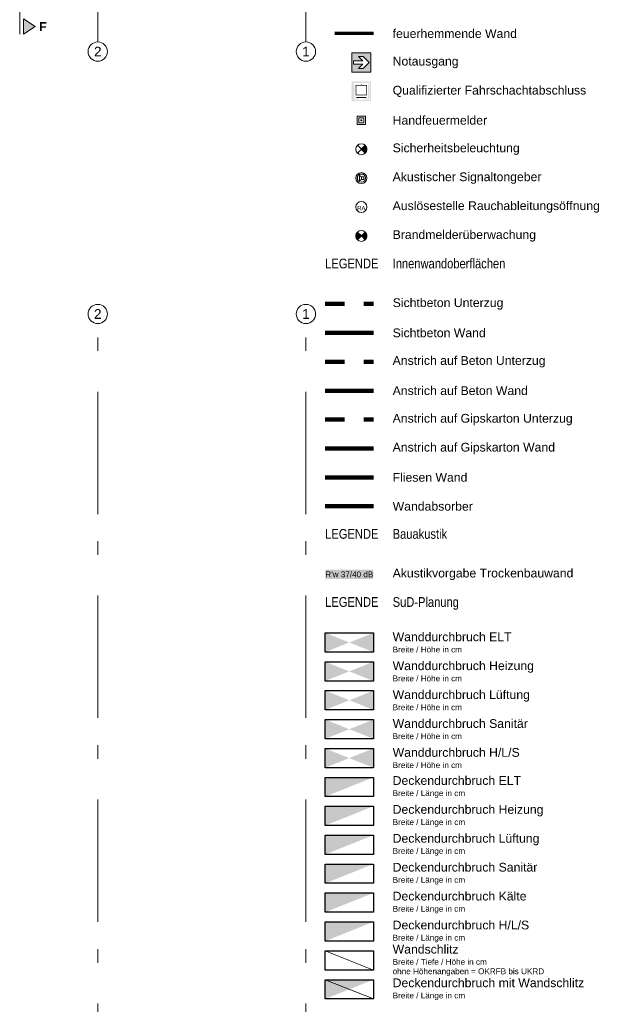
# Model space of a CAD drawing. Header units: metres. Extents: x -167 to 152, y -127 to 99.
# Tile 5 of 225: x -7 to 8, y -51 to -26. Entities that reach past the tile are written whole.
import ezdxf

# ---------------------------------------------------------------- set-up
doc = ezdxf.new("R2010")
doc.units = ezdxf.units.M
for name, pattern in [('Achsen 01', [5.2915312, 3.175, -1.0580624, 0.3527044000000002, -0.7057644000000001]), ('gestrichelt - 01', [1.9999999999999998, 0.9999999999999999, -0.9999999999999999]), ('gestrichelt - 05', [0.9999999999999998, 0.4999999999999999, -0.4999999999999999])]:
    doc.linetypes.add(name, pattern=pattern)
for name, color, linetype, lineweight in [('_GRU (2D)', 7, 'Continuous', 9), ('_Legende (2D)', 7, 'Continuous', 9), ('AV1-Akustikvorgaben-Trennwände', 7, 'Continuous', 5), ('AV1-Brandschutzkonzept-Brandschutzkonzept', 7, 'Continuous', 5), ('AV1-Schnitt Achsen', 7, 'Achsen 01', 18), ('Keine', 7, 'Continuous', 9)]:
    doc.layers.add(name, color=color, linetype=linetype, lineweight=lineweight)
for name, color, linetype, lineweight, true_color in [('AV1-Achsen', 1, 'Achsen 01', 18, 0xff0000), ('AV1-Innenwandoberflächen-Akustikabsorber', 7, 'Continuous', 100, 0xc500dd), ('AV1-Innenwandoberflächen-Anstrich auf GK', 3, 'Continuous', 100, 0x00ff00), ('AV1-Innenwandoberflächen-Anstrich auf GK UZ', 3, 'gestrichelt - 05', 100, 0x00ff00), ('AV1-Innenwandoberflächen-Anstrich auf Putz', 7, 'Continuous', 100, 0x008011), ('AV1-Innenwandoberflächen-Anstrich auf Putz UZ', 7, 'gestrichelt - 05', 100, 0x008011), ('AV1-Innenwandoberflächen-Fliesen', 7, 'Continuous', 100, 0x02abea), ('AV1-Innenwandoberflächen-Sichtbeton', 1, 'Continuous', 100, 0xff0000), ('AV1-Innenwandoberflächen-Sichtbeton UZ', 1, 'gestrichelt - 05', 100, 0xff0000)]:
    doc.layers.add(name, color=color, linetype=linetype, lineweight=lineweight, true_color=true_color)
doc.styles.add('Arial', font='arial.ttf')
doc.styles.add('Arial (bold)', font='arialbd.ttf')
doc.styles.add('Arial Narrow', font='ARIALN.TTF')

# ---------------------------------------------------------------- blocks, each defined once
blk = doc.blocks.new('Group-811')
at = {"color": 255, "linetype": 'Continuous', "transparency": 33554687}
blk.add_wipeout([(1.1877588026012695, -26.783193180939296), (1.687971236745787, -26.783193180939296), (1.687971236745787, -27.28340561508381), (1.1877588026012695, -27.28340561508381)], dxfattribs=at).dxf.layer = 'Keine'
at = {"layer": 'Keine', "color": 7, "linetype": 'Continuous', "transparency": 33554687, "flags": 128}
blk.add_lwpolyline([(1.18775880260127, -26.78319318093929), (1.687971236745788, -26.78319318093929), (1.687971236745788, -27.28340561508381), (1.18775880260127, -27.28340561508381)], close=True, dxfattribs=at)
at = {"layer": 'Keine', "color": 106, "linetype": 'Continuous', "true_color": 0x008011, "transparency": 33554687}
blk.add_solid([(1.200264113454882, -27.27090030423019), (1.675465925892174, -27.27090030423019), (1.200264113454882, -26.79569849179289), (1.675465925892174, -26.79569849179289)], dxfattribs=at)
at = {"color": 255, "linetype": 'Continuous', "transparency": 33554687}
blk.add_wipeout([(1.4723796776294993, -27.077318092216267), (1.3618327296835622, -27.187865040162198), (1.488886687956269, -27.187865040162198), (1.6434523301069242, -27.033299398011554), (1.488886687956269, -26.878733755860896), (1.3618327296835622, -26.878733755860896), (1.4723796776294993, -26.989280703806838), (1.232277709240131, -26.989280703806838), (1.232277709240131, -27.077318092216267)], dxfattribs=at).dxf.layer = 'Keine'
at = {"layer": 'Keine', "color": 255, "linetype": 'Continuous', "transparency": 33554687, "flags": 128}
blk.add_lwpolyline([(1.4723796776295, -27.07731809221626), (1.361832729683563, -27.18786504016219), (1.488886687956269, -27.18786504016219), (1.643452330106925, -27.03329939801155), (1.488886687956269, -26.87873375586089), (1.361832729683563, -26.87873375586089), (1.4723796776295, -26.98928070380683), (1.232277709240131, -26.98928070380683), (1.232277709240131, -27.07731809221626)], close=True, dxfattribs=at)
blk = doc.blocks.new('Group-812')
at = {"color": 255, "linetype": 'Continuous', "lineweight": 5, "transparency": 33554687}
blk.add_wipeout([(1.1877588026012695, -27.533193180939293), (1.687971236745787, -27.533193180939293), (1.687971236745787, -28.033405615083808), (1.1877588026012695, -28.033405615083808)], dxfattribs=at).dxf.layer = 'AV1-Brandschutzkonzept-Brandschutzkonzept'
at = {"layer": 'AV1-Brandschutzkonzept-Brandschutzkonzept', "linetype": 'Continuous', "lineweight": 0, "transparency": 33554687}
h = blk.add_hatch(color=25, dxfattribs=at)
h.paths.add_polyline_path([(1.18775880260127, -27.53319318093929), (1.687971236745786, -27.53319318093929), (1.687971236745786, -28.03340561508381), (1.18775880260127, -28.03340561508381)])
h.paths.add_polyline_path([(1.208759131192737, -27.55419350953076), (1.208759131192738, -28.01240528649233), (1.666970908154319, -28.01240528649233), (1.666970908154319, -27.55419350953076)])
for points in [[(1.258535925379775, -27.96886626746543), (1.374943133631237, -27.96886626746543), (1.374943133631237, -27.99038036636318), (1.229257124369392, -27.99038036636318), (1.229257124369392, -27.59953296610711), (1.258535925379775, -27.59953296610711)], [(1.617194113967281, -27.96886626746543), (1.500786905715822, -27.96886626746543), (1.500786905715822, -27.99038036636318), (1.646472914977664, -27.99038036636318), (1.646472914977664, -27.59953296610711), (1.617194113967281, -27.59953296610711)]]:
    blk.add_hatch(color=250, dxfattribs=at).paths.add_polyline_path(points)
h = blk.add_hatch(color=250, dxfattribs=at)
h.paths.add_polyline_path([(1.429861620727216, -27.59953296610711), (1.44586841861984, -27.59953296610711), (1.44586841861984, -27.61588176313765), (1.584669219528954, -27.61588176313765), (1.584669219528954, -27.88227860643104), (1.291060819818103, -27.88227860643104), (1.291060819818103, -27.61588176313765), (1.429861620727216, -27.61588176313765)])
h.paths.add_polyline_path([(1.563708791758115, -27.8659298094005), (1.563708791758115, -27.63223056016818), (1.312021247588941, -27.63223056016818), (1.312021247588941, -27.8659298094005)])
at = {"layer": 'AV1-Brandschutzkonzept-Brandschutzkonzept', "color": 250, "linetype": 'Continuous', "transparency": 33554687}
blk.add_solid([(1.312021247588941, -27.95746300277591), (1.563708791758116, -27.95746300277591), (1.312021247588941, -27.92734010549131), (1.563708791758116, -27.92734010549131)], dxfattribs=at)
blk = doc.blocks.new('Group-813')
at = {"color": 255}
blk.add_wipeout([(1.330676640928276, -28.640487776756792), (1.5450533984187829, -28.640487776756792), (1.5450533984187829, -28.426111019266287), (1.330676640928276, -28.426111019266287)], dxfattribs=at).dxf.layer = 'AV1-Brandschutzkonzept-Brandschutzkonzept'
at = {"layer": 'AV1-Brandschutzkonzept-Brandschutzkonzept', "color": 1, "true_color": 0xff0000, "flags": 128}
blk.add_lwpolyline([(1.330676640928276, -28.6404877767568), (1.545053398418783, -28.6404877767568), (1.545053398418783, -28.4261110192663), (1.330676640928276, -28.4261110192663)], close=True, dxfattribs=at)
at = {"color": 255}
blk.add_wipeout([(1.370872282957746, -28.600292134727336), (1.5048577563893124, -28.600292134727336), (1.5048577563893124, -28.46630666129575), (1.370872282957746, -28.46630666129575)], dxfattribs=at).dxf.layer = 'AV1-Brandschutzkonzept-Brandschutzkonzept'
at = {"layer": 'AV1-Brandschutzkonzept-Brandschutzkonzept', "color": 1, "true_color": 0xff0000, "flags": 128}
blk.add_lwpolyline([(1.370872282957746, -28.60029213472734), (1.504857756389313, -28.60029213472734), (1.504857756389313, -28.46630666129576), (1.370872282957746, -28.46630666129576)], close=True, dxfattribs=at)
at = {"color": 255, "lineweight": 5}
blk.add_wipeout([(1.4228586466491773, -28.533299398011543), (1.4231469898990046, -28.53622699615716), (1.4240009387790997, -28.539042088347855), (1.4253876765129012, -28.54163649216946), (1.4272539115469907, -28.543910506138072), (1.4295279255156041, -28.545776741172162), (1.4321223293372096, -28.547163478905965), (1.4349374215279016, -28.54801742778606), (1.4378650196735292, -28.548305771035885), (1.440792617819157, -28.54801742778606), (1.4436077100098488, -28.547163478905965), (1.4462021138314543, -28.545776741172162), (1.4484761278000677, -28.543910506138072), (1.4503423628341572, -28.54163649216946), (1.4517291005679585, -28.539042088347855), (1.4525830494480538, -28.53622699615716), (1.452871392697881, -28.533299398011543), (1.4525830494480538, -28.53037179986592), (1.4517291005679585, -28.527556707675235), (1.4503423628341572, -28.524962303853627), (1.4484761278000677, -28.522688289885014), (1.4462021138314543, -28.520822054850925), (1.4436077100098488, -28.51943531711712), (1.440792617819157, -28.518581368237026), (1.4378650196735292, -28.5182930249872), (1.4349374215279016, -28.518581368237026), (1.4321223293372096, -28.51943531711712), (1.4295279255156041, -28.520822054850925), (1.4272539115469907, -28.522688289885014), (1.4253876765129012, -28.524962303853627), (1.4240009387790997, -28.527556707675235), (1.4231469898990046, -28.53037179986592)], dxfattribs=at).dxf.layer = 'AV1-Brandschutzkonzept-Brandschutzkonzept'
at = {"layer": 'AV1-Brandschutzkonzept-Brandschutzkonzept', "color": 1, "lineweight": 5, "true_color": 0xff0000, "flags": 128}
blk.add_lwpolyline([(1.422858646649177, -28.53329939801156, 0.4142135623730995), (1.437865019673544, -28.54830577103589, 0.414213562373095), (1.45287139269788, -28.53329939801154, 0.4142135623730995), (1.437865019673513, -28.51829302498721, 0.414213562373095)], format="xyb", close=True, dxfattribs=at)
blk = doc.blocks.new('Group-814')
at = {"color": 255, "linetype": 'Continuous', "lineweight": 9, "transparency": 33554687}
blk.add_wipeout([(1.5807221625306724, -29.283299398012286), (1.5388802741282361, -29.384314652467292), (1.4378650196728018, -29.426156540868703), (1.3368497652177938, -29.384314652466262), (1.2950078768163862, -29.283299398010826), (1.3368497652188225, -29.182284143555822), (1.4378650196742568, -29.14044225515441), (1.5388802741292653, -29.182284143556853)], dxfattribs=at).dxf.layer = 'AV1-Brandschutzkonzept-Brandschutzkonzept'
at = {"layer": 'AV1-Brandschutzkonzept-Brandschutzkonzept', "linetype": 'Continuous', "lineweight": 0, "transparency": 33554687}
h = blk.add_hatch(color=92, dxfattribs=at)
edge = h.paths.add_edge_path()
edge.add_line((1.43786501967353, -29.28329939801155), (1.538880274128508, -29.38431465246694))
edge.add_arc((1.437865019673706, -29.28329939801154), 0.1428571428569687, 314.9999999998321, 405.0000000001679)
edge.add_line((1.538880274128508, -29.18228414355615), (1.43786501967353, -29.28329939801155))
at = {"layer": 'AV1-Brandschutzkonzept-Brandschutzkonzept', "color": 92, "linetype": 'Continuous', "lineweight": 9, "transparency": 33554687}
for p, q in [((1.336849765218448, -29.38431465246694), (1.538880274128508, -29.18228414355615)), ((1.538880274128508, -29.38431465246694), (1.336849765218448, -29.18228414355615))]:
    blk.add_line(p, q, dxfattribs=at)
at = {"layer": 'AV1-Brandschutzkonzept-Brandschutzkonzept', "color": 92, "linetype": 'Continuous', "lineweight": 9, "transparency": 33554687, "flags": 128}
blk.add_lwpolyline([(1.43786501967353, -29.28329939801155), (1.538880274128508, -29.38431465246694, 0.4142135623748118), (1.538880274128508, -29.18228414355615)], format="xyb", close=True, dxfattribs=at)
at = {"layer": 'AV1-Brandschutzkonzept-Brandschutzkonzept', "color": 92, "linetype": 'Continuous', "lineweight": 9, "transparency": 33554687}
blk.add_circle((1.43786501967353, -29.28329939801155), 0.1428571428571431, dxfattribs=at)
blk = doc.blocks.new('Group-815')
at = {"color": 255, "linetype": 'Continuous', "lineweight": 9, "transparency": 33554687}
blk.add_wipeout([(1.5807221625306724, -30.03329939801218), (1.5388802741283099, -30.134314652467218), (1.437865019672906, -30.176156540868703), (1.336849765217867, -30.13431465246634), (1.2950078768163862, -30.033299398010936), (1.3368497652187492, -29.93228414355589), (1.4378650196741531, -29.89044225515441), (1.5388802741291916, -29.93228414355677)], dxfattribs=at).dxf.layer = 'AV1-Brandschutzkonzept-Brandschutzkonzept'
at = {"layer": 'AV1-Brandschutzkonzept-Brandschutzkonzept', "color": 1, "linetype": 'Continuous', "lineweight": 9, "true_color": 0xff0000, "transparency": 33554687}
blk.add_circle((1.43786501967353, -30.03329939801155), 0.1428571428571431, dxfattribs=at)
at = {"color": 255, "linetype": 'Continuous', "lineweight": 9, "transparency": 33554687}
blk.add_wipeout([(1.5410583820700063, -30.004477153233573), (1.5312141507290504, -30.085887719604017), (1.4666872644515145, -30.136492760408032), (1.3852766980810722, -30.12664852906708), (1.3346716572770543, -30.062121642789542), (1.34451588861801, -29.980711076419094), (1.409042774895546, -29.93010603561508), (1.490453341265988, -29.93995026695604)], dxfattribs=at).dxf.layer = 'AV1-Brandschutzkonzept-Brandschutzkonzept'
at = {"layer": 'AV1-Brandschutzkonzept-Brandschutzkonzept', "color": 1, "linetype": 'Continuous', "lineweight": 9, "true_color": 0xff0000, "transparency": 33554687}
blk.add_circle((1.43786501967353, -30.03329939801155), 0.1071428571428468, dxfattribs=at)
at = {"color": 255, "linetype": 'Continuous', "lineweight": 9, "transparency": 33554687}
blk.add_wipeout([(1.437865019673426, -29.999215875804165), (1.5060320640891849, -29.999215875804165), (1.5060320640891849, -30.06738292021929), (1.437865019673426, -30.06738292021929)], dxfattribs=at).dxf.layer = 'AV1-Brandschutzkonzept-Brandschutzkonzept'
at = {"layer": 'AV1-Brandschutzkonzept-Brandschutzkonzept', "color": 1, "linetype": 'Continuous', "lineweight": 9, "true_color": 0xff0000, "transparency": 33554687, "flags": 128}
blk.add_lwpolyline([(1.437865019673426, -29.99921587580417), (1.506032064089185, -29.99921587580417), (1.506032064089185, -30.06738292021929), (1.437865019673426, -30.06738292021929)], close=True, dxfattribs=at)
at = {"color": 255, "linetype": 'Continuous', "lineweight": 9, "transparency": 33554687}
blk.add_wipeout([(1.437865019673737, -29.999215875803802), (1.3867397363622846, -29.965132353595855), (1.386739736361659, -30.101466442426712), (1.437865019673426, -30.06738292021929)], dxfattribs=at).dxf.layer = 'AV1-Brandschutzkonzept-Brandschutzkonzept'
at = {"layer": 'AV1-Brandschutzkonzept-Brandschutzkonzept', "color": 1, "linetype": 'Continuous', "lineweight": 9, "true_color": 0xff0000, "transparency": 33554687, "flags": 128}
blk.add_lwpolyline([(1.437865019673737, -29.99921587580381), (1.386739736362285, -29.96513235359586), (1.386739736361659, -30.10146644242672), (1.437865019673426, -30.06738292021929)], close=True, dxfattribs=at)
blk = doc.blocks.new('Group-816')
at = {"layer": 'AV1-Brandschutzkonzept-Brandschutzkonzept', "color": 7}
blk.add_blockref('Group-815', (0, 0), dxfattribs=at)
blk = doc.blocks.new('Group-817')
at = {"color": 255, "linetype": 'Continuous', "lineweight": 9, "transparency": 33554687}
blk.add_wipeout([(1.5807221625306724, -30.78329939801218), (1.5388802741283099, -30.884314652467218), (1.437865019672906, -30.926156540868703), (1.336849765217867, -30.88431465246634), (1.2950078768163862, -30.783299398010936), (1.3368497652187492, -30.682284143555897), (1.4378650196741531, -30.64044225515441), (1.5388802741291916, -30.682284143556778)], dxfattribs=at).dxf.layer = 'AV1-Brandschutzkonzept-Brandschutzkonzept'
at = {"layer": 'AV1-Brandschutzkonzept-Brandschutzkonzept', "color": 1, "linetype": 'Continuous', "lineweight": 9, "true_color": 0xff0000, "transparency": 33554687}
blk.add_circle((1.43786501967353, -30.78329939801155), 0.1428571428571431, dxfattribs=at)
at = {"layer": 'AV1-Brandschutzkonzept-Brandschutzkonzept', "insert": (1.43786501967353, -30.86523298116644), "char_height": 0.1080004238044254, "attachment_point": 8, "line_spacing_factor": 0.9681279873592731, "style": 'Arial'}
blk.add_mtext('RA', dxfattribs=at)
blk = doc.blocks.new('Group-818')
at = {"layer": 'AV1-Brandschutzkonzept-Brandschutzkonzept', "color": 7}
blk.add_blockref('Group-817', (0, 0), dxfattribs=at)
blk = doc.blocks.new('Group-819')
at = {"color": 255, "linetype": 'Continuous', "lineweight": 9, "transparency": 33554687}
blk.add_wipeout([(1.580722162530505, -31.533299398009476), (1.5388802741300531, -31.634314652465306), (1.4378650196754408, -31.6761565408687), (1.3368497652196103, -31.634314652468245), (1.2950078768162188, -31.533299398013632), (1.3368497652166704, -31.4322841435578), (1.437865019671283, -31.390442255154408), (1.538880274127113, -31.432284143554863)], dxfattribs=at).dxf.layer = 'AV1-Brandschutzkonzept-Brandschutzkonzept'
at = {"layer": 'AV1-Brandschutzkonzept-Brandschutzkonzept', "linetype": 'Continuous', "lineweight": 0, "true_color": 0xff0000, "transparency": 33554687}
h = blk.add_hatch(color=1, dxfattribs=at)
edge = h.paths.add_edge_path()
edge.add_line((1.437865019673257, -31.53329939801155), (1.336849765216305, -31.63431465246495))
edge.add_arc((1.437865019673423, -31.53329939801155), 0.1428571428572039, 134.9999999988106, 224.9999999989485, ccw=False)
edge.add_line((1.336849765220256, -31.43228414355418), (1.437865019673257, -31.53329939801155))
h = blk.add_hatch(color=1, dxfattribs=at)
edge = h.paths.add_edge_path()
edge.add_line((1.437865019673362, -31.53329939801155), (1.53888027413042, -31.63431465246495))
edge.add_arc((1.437865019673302, -31.53329939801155), 0.1428571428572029, 315.0000000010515, 405.0000000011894)
edge.add_line((1.538880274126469, -31.43228414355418), (1.437865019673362, -31.53329939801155))
at = {"layer": 'AV1-Brandschutzkonzept-Brandschutzkonzept', "color": 1, "linetype": 'Continuous', "lineweight": 9, "true_color": 0xff0000, "transparency": 33554687, "flags": 128}
for points in [[(1.437865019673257, -31.53329939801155), (1.336849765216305, -31.63431465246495, -0.4142135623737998), (1.336849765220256, -31.43228414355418)], [(1.437865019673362, -31.53329939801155), (1.53888027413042, -31.63431465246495, 0.4142135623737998), (1.538880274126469, -31.43228414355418)]]:
    blk.add_lwpolyline(points, format="xyb", close=True, dxfattribs=at)
at = {"layer": 'AV1-Brandschutzkonzept-Brandschutzkonzept', "color": 1, "linetype": 'Continuous', "lineweight": 9, "true_color": 0xff0000, "transparency": 33554687}
blk.add_circle((1.437865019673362, -31.53329939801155), 0.1428571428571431, dxfattribs=at)
blk = doc.blocks.new('Group-820')
at = {"layer": 'Keine', "color": 212, "linetype": 'Continuous'}
for points in [[(0.5003650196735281, -42.33342203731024), (1.125365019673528, -42.08342203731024), (0.5003650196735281, -41.83342203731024)], [(1.125365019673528, -42.08342203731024), (1.750365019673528, -41.83342203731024), (1.750365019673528, -42.33342203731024)]]:
    blk.add_solid(points, dxfattribs=at)
blk = doc.blocks.new('Group-821')
at = {"layer": 'Keine', "color": 212, "linetype": 'Continuous'}
blk.add_solid([(0.5003650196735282, -46.08342203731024), (1.750365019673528, -45.58342203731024), (0.5003650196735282, -45.58342203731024)], dxfattribs=at)
blk = doc.blocks.new('Group-822')
at = {"layer": 'Keine', "color": 212, "lineweight": 9, "flags": 128}
blk.add_lwpolyline([(1.750365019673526, -50.58342203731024), (0.500365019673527, -50.08342203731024), (1.750365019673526, -50.08342203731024)], close=True, dxfattribs=at)
blk = doc.blocks.new('Group-823')
at = {"layer": 'Keine', "color": 212, "lineweight": 9, "flags": 128}
blk.add_lwpolyline([(1.750365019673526, -51.33342203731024), (0.500365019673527, -50.83342203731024), (1.750365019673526, -50.83342203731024)], close=True, dxfattribs=at)
at = {"layer": 'Keine', "color": 212, "lineweight": 9}
blk.add_solid([(0.500365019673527, -51.33342203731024), (1.750365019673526, -50.83342203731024), (0.500365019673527, -50.83342203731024)], dxfattribs=at)
blk = doc.blocks.new('Group-852')
at = {"layer": 'Keine', "color": 15, "linetype": 'Continuous'}
for points in [[(0.5003650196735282, -43.08342203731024), (1.125365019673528, -42.83342203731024), (0.5003650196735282, -42.58342203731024)], [(1.125365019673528, -42.83342203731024), (1.750365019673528, -42.58342203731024), (1.750365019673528, -43.08342203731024)]]:
    blk.add_solid(points, dxfattribs=at)
blk = doc.blocks.new('Group-853')
at = {"layer": 'Keine', "color": 85, "linetype": 'Continuous'}
for points in [[(0.5003650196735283, -43.83342203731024), (1.125365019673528, -43.58342203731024), (0.5003650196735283, -43.33342203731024)], [(1.125365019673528, -43.58342203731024), (1.750365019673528, -43.33342203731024), (1.750365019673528, -43.83342203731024)]]:
    blk.add_solid(points, dxfattribs=at)
blk = doc.blocks.new('Group-854')
at = {"layer": 'Keine', "color": 165, "linetype": 'Continuous'}
for points in [[(0.5003650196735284, -44.58342203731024), (1.125365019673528, -44.33342203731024), (0.5003650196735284, -44.08342203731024)], [(1.125365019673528, -44.33342203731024), (1.750365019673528, -44.08342203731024), (1.750365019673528, -44.58342203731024)]]:
    blk.add_solid(points, dxfattribs=at)
blk = doc.blocks.new('Group-855')
at = {"layer": 'Keine', "color": 15, "linetype": 'Continuous'}
blk.add_solid([(0.5003650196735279, -46.83342203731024), (1.750365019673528, -46.33342203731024), (0.5003650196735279, -46.33342203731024)], dxfattribs=at)
blk = doc.blocks.new('Group-856')
at = {"layer": 'Keine', "color": 85, "linetype": 'Continuous'}
blk.add_solid([(0.5003650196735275, -47.58342203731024), (1.750365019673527, -47.08342203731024), (0.5003650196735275, -47.08342203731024)], dxfattribs=at)
blk = doc.blocks.new('Group-857')
at = {"layer": 'Keine', "color": 165, "linetype": 'Continuous'}
blk.add_solid([(0.5003650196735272, -48.33342203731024), (1.750365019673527, -47.83342203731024), (0.5003650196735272, -47.83342203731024)], dxfattribs=at)
blk = doc.blocks.new('Group-858')
at = {"layer": 'Keine', "color": 7, "linetype": 'Continuous'}
for points in [[(0.5003650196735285, -45.33342203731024), (1.125365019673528, -45.08342203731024), (0.5003650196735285, -44.83342203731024)], [(1.125365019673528, -45.08342203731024), (1.750365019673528, -44.83342203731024), (1.750365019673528, -45.33342203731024)]]:
    blk.add_solid(points, dxfattribs=at)
blk = doc.blocks.new('Group-859')
at = {"layer": 'Keine', "color": 7, "linetype": 'Continuous'}
blk.add_solid([(0.5003650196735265, -49.83342203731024), (1.750365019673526, -49.33342203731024), (0.5003650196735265, -49.33342203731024)], dxfattribs=at)
blk = doc.blocks.new('Group-860')
at = {"layer": 'Keine', "color": 143, "linetype": 'Continuous'}
blk.add_solid([(0.5003650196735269, -49.08342203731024), (1.750365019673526, -48.58342203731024), (0.5003650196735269, -48.58342203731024)], dxfattribs=at)
blk = doc.blocks.new('Legende (2D)')
at = {"layer": 'AV1-Akustikvorgaben-Trennwände', "color": 7}
blk.add_solid([(0.4998077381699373, -40.437841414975), (1.750365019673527, -40.437841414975), (0.4998077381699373, -40.19558756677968), (1.750365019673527, -40.19558756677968)], dxfattribs=at)
blk.add_solid([(0.4998077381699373, -40.437841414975), (1.750365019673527, -40.437841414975), (0.4998077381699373, -40.19558756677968), (1.750365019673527, -40.19558756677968)], dxfattribs=at)
at = {"layer": 'AV1-Innenwandoberflächen-Akustikabsorber'}
blk.add_line((0.5003650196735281, -38.55000694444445), (1.750365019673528, -38.55000694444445), dxfattribs=at)
at = {"layer": 'AV1-Innenwandoberflächen-Anstrich auf GK'}
blk.add_line((0.5003650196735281, -37.05000694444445), (1.750365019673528, -37.05000694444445), dxfattribs=at)
at = {"layer": 'AV1-Innenwandoberflächen-Anstrich auf GK UZ'}
blk.add_line((0.5003650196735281, -36.30000694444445), (1.750365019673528, -36.30000694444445), dxfattribs=at)
at = {"layer": 'AV1-Innenwandoberflächen-Anstrich auf Putz'}
blk.add_line((0.5003650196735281, -35.55000694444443), (1.750365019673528, -35.55000694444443), dxfattribs=at)
at = {"layer": 'AV1-Innenwandoberflächen-Anstrich auf Putz UZ'}
blk.add_line((0.5003650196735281, -34.80000694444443), (1.750365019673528, -34.80000694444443), dxfattribs=at)
at = {"layer": 'AV1-Innenwandoberflächen-Fliesen'}
blk.add_line((0.5003650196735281, -37.80000694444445), (1.750365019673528, -37.80000694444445), dxfattribs=at)
at = {"layer": 'AV1-Innenwandoberflächen-Sichtbeton'}
blk.add_line((0.5003650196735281, -34.05000694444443), (1.750365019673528, -34.05000694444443), dxfattribs=at)
at = {"layer": 'AV1-Innenwandoberflächen-Sichtbeton UZ'}
blk.add_line((0.5003650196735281, -33.30000694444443), (1.750365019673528, -33.30000694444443), dxfattribs=at)
at = {"layer": 'Keine', "color": 40, "linetype": 'gestrichelt - 01', "lineweight": 70, "true_color": 0xffc000, "transparency": 33554687}
blk.add_line((1.750365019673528, -26.28329939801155), (0.5003650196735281, -26.28329939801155), dxfattribs=at)
at = {"layer": 'AV1-Brandschutzkonzept-Brandschutzkonzept', "color": 7, "transparency": 33554687}
for name in ['Group-813', 'Group-814', 'Group-816', 'Group-818', 'Group-819']:
    blk.add_blockref(name, (0, 0), dxfattribs=at)
at = {"layer": 'Keine', "color": 7, "transparency": 33554687}
for name in ['Group-811', 'Group-812']:
    blk.add_blockref(name, (0, 0), dxfattribs=at)
at = {"layer": 'AV1-Akustikvorgaben-Trennwände', "insert": (1.125086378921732, -40.31671449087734), "char_height": 0.1505857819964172, "attachment_point": 5, "line_spacing_factor": 0.9695403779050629, "style": 'Arial'}
blk.add_mtext("R'w 37/40 dB", dxfattribs=at)
at = {"layer": 'AV1-Brandschutzkonzept-Brandschutzkonzept', "color": 7, "transparency": 33554687, "char_height": 0.226962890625, "attachment_point": 4, "line_spacing_factor": 0.9691223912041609, "style": 'Arial'}
for s, insert in [('Notausgang', (2.250365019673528, -27.03329939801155)), ('Qualifizierter Fahrschachtabschluss', (2.250365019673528, -27.78329939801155)), ('Handfeuermelder', (2.250365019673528, -28.53329939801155)), ('Sicherheitsbeleuchtung', (2.250365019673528, -29.28329939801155)), ('Akustischer Signaltongeber', (2.250365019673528, -30.03329939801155)), ('Auslösestelle Rauchableitungsöffnung', (2.250365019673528, -30.78329939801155)), ('Brandmelderüberwachung', (2.250365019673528, -31.53329939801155)), ('Sichtbeton Unterzug', (2.250365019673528, -33.30000694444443)), ('Sichtbeton Wand', (2.250365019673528, -34.05000694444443)), ('Anstrich auf Beton Unterzug', (2.250365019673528, -34.80000694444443)), ('Anstrich auf Beton Wand', (2.250365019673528, -35.55000694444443)), ('Anstrich auf Gipskarton Unterzug', (2.250365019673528, -36.30000694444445)), ('Anstrich auf Gipskarton Wand', (2.250365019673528, -37.05000694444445)), ('Fliesen Wand', (2.250365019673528, -37.80000694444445)), ('Wandabsorber', (2.250365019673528, -38.55000694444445)), ('Akustikvorgabe Trockenbauwand', (2.250365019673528, -40.31671449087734))]:
    blk.add_mtext(s, dxfattribs=dict(at, insert=insert))
at = {"layer": 'Keine', "color": 7, "transparency": 33554687}
for s, insert, char_height, attachment_point, line_spacing_factor, style in [('feuerhemmende Wand', (2.250365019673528, -26.28329939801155), 0.226962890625, 4, 0.9691223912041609, 'Arial'), ('LEGENDE', (0.5003650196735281, -32.12308706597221), 0.2521809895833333, 1, 0.9665942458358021, 'Arial Narrow'), ('LEGENDE', (0.5003650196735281, -39.13979461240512), 0.2521809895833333, 1, 0.9665942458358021, 'Arial Narrow'), ('LEGENDE', (0.5003650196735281, -40.90650215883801), 0.2521809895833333, 1, 0.9665942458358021, 'Arial Narrow'), ('Wanddurchbruch ELT\\P{\\H0.6667x;Breite / Höhe in cm}', (2.250365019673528, -42.08342203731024), 0.226962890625, 4, 0.9691223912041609, 'Arial'), ('Wanddurchbruch Heizung\\P{\\H0.6667x;Breite / Höhe in cm}', (2.250365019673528, -42.83342203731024), 0.226962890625, 4, 0.9691223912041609, 'Arial'), ('Wanddurchbruch Lüftung\\P{\\H0.6667x;Breite / Höhe in cm}', (2.250365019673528, -43.58342203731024), 0.226962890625, 4, 0.9691223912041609, 'Arial'), ('Wanddurchbruch Sanitär\\P{\\H0.6667x;Breite / Höhe in cm}', (2.250365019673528, -44.33342203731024), 0.226962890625, 4, 0.9691223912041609, 'Arial'), ('Wanddurchbruch H/L/S\\P{\\H0.6667x;Breite / Höhe in cm}', (2.250365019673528, -45.08342203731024), 0.226962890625, 4, 0.9691223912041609, 'Arial'), ('Deckendurchbruch ELT\\P{\\H0.6667x;Breite / Länge in cm}', (2.250365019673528, -45.83342203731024), 0.226962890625, 4, 0.9691223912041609, 'Arial'), ('Deckendurchbruch Heizung\\P{\\H0.6667x;Breite / Länge in cm}', (2.250365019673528, -46.58342203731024), 0.226962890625, 4, 0.9691223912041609, 'Arial'), ('Deckendurchbruch Lüftung\\P{\\H0.6667x;Breite / Länge in cm}', (2.250365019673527, -47.33342203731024), 0.226962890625, 4, 0.9691223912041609, 'Arial'), ('Deckendurchbruch Sanitär\\P{\\H0.6667x;Breite / Länge in cm}', (2.250365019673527, -48.08342203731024), 0.226962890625, 4, 0.9691223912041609, 'Arial'), ('Deckendurchbruch Kälte\\P{\\H0.6667x;Breite / Länge in cm}', (2.250365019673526, -48.83342203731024), 0.226962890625, 4, 0.9691223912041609, 'Arial'), ('Deckendurchbruch H/L/S\\P{\\H0.6667x;Breite / Länge in cm}', (2.250365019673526, -49.58342203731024), 0.226962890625, 4, 0.9691223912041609, 'Arial'), ('Wandschlitz\\P{\\H0.6667x;Breite / Tiefe / Höhe in cm\\Pohne Höhenangaben = OKRFB bis UKRD}', (2.250365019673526, -50.33342203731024), 0.226962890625, 4, 0.9691223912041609, 'Arial'), ('Deckendurchbruch mit Wandschlitz\\P{\\H0.6667x;Breite / Länge in cm}', (2.250365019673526, -51.08342203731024), 0.226962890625, 4, 0.9691223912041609, 'Arial')]:
    blk.add_mtext(s, dxfattribs=dict(at, insert=insert, char_height=char_height, attachment_point=attachment_point, line_spacing_factor=line_spacing_factor, style=style))
at = {"layer": 'Keine', "color": 253, "transparency": 33554687, "char_height": 0.2521809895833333, "attachment_point": 1, "line_spacing_factor": 0.9665942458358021, "style": 'Arial Narrow'}
for s, insert in [('Innenwandoberflächen', (2.250365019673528, -32.12308706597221)), ('Bauakustik', (2.250365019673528, -39.13979461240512)), ('SuD-Planung', (2.250365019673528, -40.90650215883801))]:
    blk.add_mtext(s, dxfattribs=dict(at, insert=insert))
at = {"color": 255, "linetype": 'Continuous', "lineweight": 25, "transparency": 33554687}
for points in [[(0.5003650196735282, -41.83342203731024), (1.750365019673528, -41.83342203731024), (1.750365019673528, -42.33342203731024), (0.5003650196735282, -42.33342203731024)], [(0.5003650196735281, -42.58342203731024), (1.750365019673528, -42.58342203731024), (1.750365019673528, -43.08342203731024), (0.5003650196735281, -43.08342203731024)], [(0.5003650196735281, -43.33342203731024), (1.750365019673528, -43.33342203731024), (1.750365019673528, -43.83342203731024), (0.5003650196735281, -43.83342203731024)], [(0.5003650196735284, -44.08342203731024), (1.7503650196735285, -44.08342203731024), (1.7503650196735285, -44.58342203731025), (0.5003650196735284, -44.58342203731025)], [(0.5003650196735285, -44.83342203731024), (1.7503650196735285, -44.83342203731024), (1.7503650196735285, -45.33342203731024), (0.5003650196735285, -45.33342203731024)], [(0.5003650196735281, -45.58342203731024), (1.750365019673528, -45.58342203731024), (1.750365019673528, -46.08342203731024), (0.5003650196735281, -46.08342203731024)], [(0.5003650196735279, -46.33342203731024), (1.7503650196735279, -46.33342203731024), (1.7503650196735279, -46.83342203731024), (0.5003650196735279, -46.83342203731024)], [(0.5003650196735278, -47.08342203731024), (1.7503650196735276, -47.08342203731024), (1.7503650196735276, -47.58342203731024), (0.5003650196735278, -47.58342203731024)], [(0.5003650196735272, -47.833422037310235), (1.7503650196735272, -47.833422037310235), (1.7503650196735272, -48.33342203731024), (0.5003650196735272, -48.33342203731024)], [(0.5003650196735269, -48.58342203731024), (1.7503650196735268, -48.58342203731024), (1.7503650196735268, -49.08342203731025), (0.5003650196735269, -49.08342203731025)], [(0.5003650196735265, -49.33342203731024), (1.7503650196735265, -49.33342203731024), (1.7503650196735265, -49.83342203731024), (0.5003650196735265, -49.83342203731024)], [(0.500365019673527, -50.08342203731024), (1.750365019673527, -50.08342203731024), (1.750365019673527, -50.58342203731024), (0.500365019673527, -50.58342203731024)], [(0.500365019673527, -50.83342203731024), (1.750365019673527, -50.83342203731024), (1.750365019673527, -51.33342203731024), (0.500365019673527, -51.33342203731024)]]:
    blk.add_wipeout(points, dxfattribs=at).dxf.layer = 'Keine'
at = {"layer": 'Keine', "color": 212, "linetype": 'Continuous', "lineweight": 25, "transparency": 33554687, "flags": 128}
for points in [[(0.5003650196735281, -41.83342203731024), (1.750365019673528, -41.83342203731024), (1.750365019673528, -42.33342203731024), (0.5003650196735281, -42.33342203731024)], [(0.5003650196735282, -45.58342203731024), (1.750365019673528, -45.58342203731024), (1.750365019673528, -46.08342203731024), (0.5003650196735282, -46.08342203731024)], [(0.500365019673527, -50.08342203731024), (1.750365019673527, -50.08342203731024), (1.750365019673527, -50.58342203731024), (0.500365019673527, -50.58342203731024)], [(0.500365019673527, -50.83342203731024), (1.750365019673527, -50.83342203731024), (1.750365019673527, -51.33342203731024), (0.500365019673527, -51.33342203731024)]]:
    blk.add_lwpolyline(points, close=True, dxfattribs=at)
at = {"layer": 'Keine', "color": 15, "linetype": 'Continuous', "lineweight": 25, "transparency": 33554687, "flags": 128}
for points in [[(0.5003650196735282, -42.58342203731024), (1.750365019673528, -42.58342203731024), (1.750365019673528, -43.08342203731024), (0.5003650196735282, -43.08342203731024)], [(0.5003650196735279, -46.33342203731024), (1.750365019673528, -46.33342203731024), (1.750365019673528, -46.83342203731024), (0.5003650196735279, -46.83342203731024)]]:
    blk.add_lwpolyline(points, close=True, dxfattribs=at)
at = {"layer": 'Keine', "color": 85, "linetype": 'Continuous', "lineweight": 25, "transparency": 33554687, "flags": 128}
for points in [[(0.5003650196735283, -43.33342203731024), (1.750365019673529, -43.33342203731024), (1.750365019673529, -43.83342203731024), (0.5003650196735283, -43.83342203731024)], [(0.5003650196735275, -47.08342203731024), (1.750365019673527, -47.08342203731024), (1.750365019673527, -47.58342203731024), (0.5003650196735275, -47.58342203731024)]]:
    blk.add_lwpolyline(points, close=True, dxfattribs=at)
at = {"layer": 'Keine', "color": 165, "linetype": 'Continuous', "lineweight": 25, "transparency": 33554687, "flags": 128}
for points in [[(0.5003650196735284, -44.08342203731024), (1.750365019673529, -44.08342203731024), (1.750365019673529, -44.58342203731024), (0.5003650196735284, -44.58342203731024)], [(0.5003650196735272, -47.83342203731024), (1.750365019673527, -47.83342203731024), (1.750365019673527, -48.33342203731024), (0.5003650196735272, -48.33342203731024)]]:
    blk.add_lwpolyline(points, close=True, dxfattribs=at)
at = {"layer": 'Keine', "color": 7, "linetype": 'Continuous', "lineweight": 25, "transparency": 33554687, "flags": 128}
for points in [[(0.5003650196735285, -44.83342203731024), (1.750365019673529, -44.83342203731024), (1.750365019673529, -45.33342203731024), (0.5003650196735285, -45.33342203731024)], [(0.5003650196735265, -49.33342203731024), (1.750365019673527, -49.33342203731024), (1.750365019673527, -49.83342203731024), (0.5003650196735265, -49.83342203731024)]]:
    blk.add_lwpolyline(points, close=True, dxfattribs=at)
at = {"layer": 'Keine', "color": 143, "linetype": 'Continuous', "lineweight": 25, "transparency": 33554687, "flags": 128}
blk.add_lwpolyline([(0.5003650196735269, -48.58342203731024), (1.750365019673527, -48.58342203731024), (1.750365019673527, -49.08342203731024), (0.5003650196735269, -49.08342203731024)], close=True, dxfattribs=at)
at = {"layer": 'Keine', "color": 7}
for name in ['Group-820', 'Group-821', 'Group-855', 'Group-856', 'Group-857', 'Group-860', 'Group-859', 'Group-822', 'Group-823']:
    blk.add_blockref(name, (0, 0), dxfattribs=at)
at = {"layer": 'Keine', "color": 15}
blk.add_blockref('Group-852', (0, 0), dxfattribs=at)
at = {"layer": 'Keine', "color": 85}
blk.add_blockref('Group-853', (0, 0), dxfattribs=at)
at = {"layer": 'Keine', "color": 165}
for name in ['Group-854', 'Group-858']:
    blk.add_blockref(name, (0, 0), dxfattribs=at)
blk = doc.blocks.new('Group-736')
at = {"layer": 'AV1-Achsen'}
blk.add_line((-7.275957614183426e-15, -65.20889486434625), (-7.275957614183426e-15, -33.80889486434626), dxfattribs=at)
at = {"layer": 'AV1-Achsen', "linetype": 'Continuous'}
blk.add_circle((-7.275957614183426e-15, -33.55889486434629), 0.2499999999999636, dxfattribs=at)
at = {"layer": 'AV1-Achsen', "insert": (-7.275957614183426e-15, -33.55889486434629), "char_height": 0.2521809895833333, "attachment_point": 5, "line_spacing_factor": 0.9691223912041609, "style": 'Arial'}
blk.add_mtext('1', dxfattribs=at)
blk = doc.blocks.new('Group-737')
at = {"layer": 'AV1-Achsen'}
blk.add_line((-5.400000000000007, -65.20889486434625), (-5.400000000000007, -33.80889486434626), dxfattribs=at)
at = {"layer": 'AV1-Achsen', "linetype": 'Continuous'}
blk.add_circle((-5.400000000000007, -33.55889486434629), 0.2499999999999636, dxfattribs=at)
at = {"layer": 'AV1-Achsen', "insert": (-5.400000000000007, -33.55889486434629), "char_height": 0.2521809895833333, "attachment_point": 5, "line_spacing_factor": 0.9691223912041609, "style": 'Arial'}
blk.add_mtext('2', dxfattribs=at)
blk = doc.blocks.new('Group-744')
at = {"layer": 'AV1-Achsen'}
blk.add_line((-7.275957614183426e-15, -26.5), (-7.275957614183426e-15, 4.9), dxfattribs=at)
at = {"layer": 'AV1-Achsen', "linetype": 'Continuous'}
blk.add_circle((-7.275957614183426e-15, -26.75), 0.25, dxfattribs=at)
at = {"layer": 'AV1-Achsen', "insert": (-7.275957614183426e-15, -26.75), "char_height": 0.2521809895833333, "attachment_point": 5, "line_spacing_factor": 0.9691223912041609, "style": 'Arial'}
blk.add_mtext('1', dxfattribs=at)
blk = doc.blocks.new('Group-745')
at = {"layer": 'AV1-Achsen'}
blk.add_line((-5.400000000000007, -26.5), (-5.400000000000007, 4.9), dxfattribs=at)
at = {"layer": 'AV1-Achsen', "linetype": 'Continuous'}
blk.add_circle((-5.400000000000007, -26.75), 0.25, dxfattribs=at)
at = {"layer": 'AV1-Achsen', "insert": (-5.400000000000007, -26.75), "char_height": 0.2521809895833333, "attachment_point": 5, "line_spacing_factor": 0.9691223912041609, "style": 'Arial'}
blk.add_mtext('2', dxfattribs=at)
blk = doc.blocks.new('Group-762')
at = {"layer": 'AV1-Schnitt Achsen', "linetype": 'Continuous', "lineweight": 0}
blk.add_hatch(color=7, dxfattribs=at).paths.add_polyline_path([(-7.325000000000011, -25.9), (-7.325000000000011, -26.3), (-7.025000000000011, -26.1)])
at = {"layer": 'AV1-Schnitt Achsen'}
blk.add_line((-7.425000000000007, -26.3), (-7.425000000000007, 4.7), dxfattribs=at)
at = {"layer": 'AV1-Schnitt Achsen', "linetype": 'Continuous', "flags": 128}
blk.add_lwpolyline([(-7.325000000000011, -25.9), (-7.325000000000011, -26.3), (-7.025000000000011, -26.1)], close=True, dxfattribs=at)
at = {"layer": 'AV1-Schnitt Achsen', "insert": (-6.724708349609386, -26.1), "char_height": 0.226962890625, "attachment_point": 6, "line_spacing_factor": 0.9691223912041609, "style": 'Arial (bold)'}
blk.add_mtext('F', dxfattribs=at)
blk = doc.blocks.new('GRU (2D)')
at = {"layer": 'AV1-Achsen', "color": 7}
for name in ['Group-745', 'Group-744', 'Group-737', 'Group-736']:
    blk.add_blockref(name, (0, 0), dxfattribs=at)
at = {"layer": 'AV1-Schnitt Achsen', "color": 7}
blk.add_blockref('Group-762', (0, 0), dxfattribs=at)

msp = doc.modelspace()

# ---------------------------------------------------------------- block references
at = {"layer": '_Legende (2D)'}
msp.add_blockref('Legende (2D)', (0, 0), dxfattribs=at)

# ---------------------------------------------------------------- next in the draw order: block references
at = {"layer": '_GRU (2D)'}
msp.add_blockref('GRU (2D)', (0, 0), dxfattribs=at)

doc.saveas('drawing.dxf')
